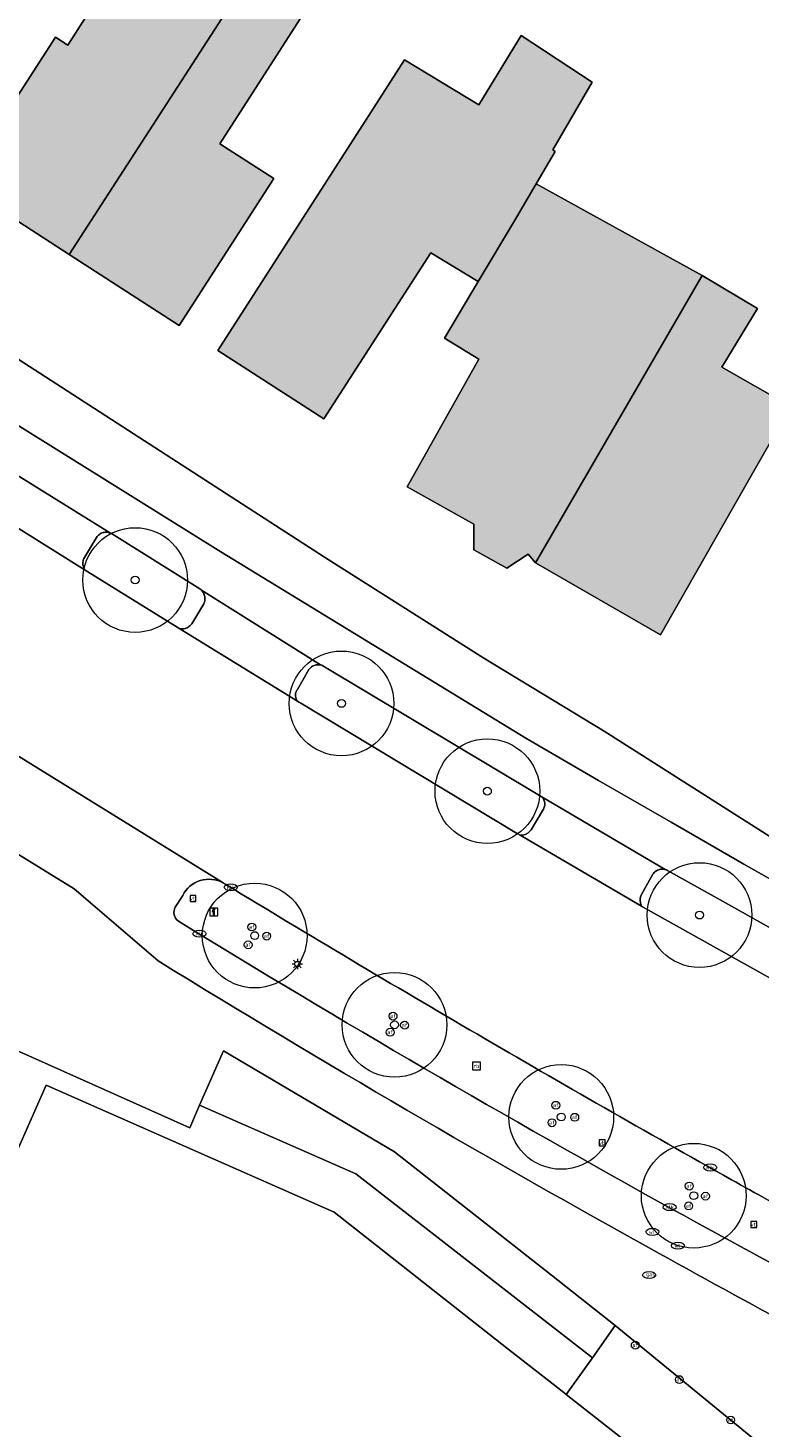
# Model space of a CAD drawing. Header units: metres. Extents: x 187482 to 189800, y 333582 to 335019.
# Tile 249 of 256: x 189107 to 189142, y 334617 to 334684. Entities that reach past the tile are written whole.
import ezdxf
from ezdxf.enums import TextEntityAlignment as Align

# ---------------------------------------------------------------- set-up
doc = ezdxf.new("R2010")
doc.units = ezdxf.units.M
doc.layers.get('0').update_dxf_attribs({"color": 252, "lineweight": 18})
for name, color, linetype, lineweight in [('B-WE-GR-BEPLANTING_CULTUUR_HEESTERS-GV', 252, 'Continuous', 18), ('B-WE-GR-BOOM-S', 252, 'Continuous', 18), ('B-WE-GR-HAAG-G', 252, 'GR-HAAG1-SO', 18), ('B-WE-IE-MEUBILAIR-S', 252, 'Continuous', 18), ('B-WE-OG-BEBOUWING-GV', 252, 'Continuous', 18), ('B-WE-OG-TERREIN_ERF-GV', 252, 'Continuous', 18), ('B-WE-VH-GESLOTENVERHARDING_ASFALT-GV', 252, 'Continuous', 18), ('B-WE-VH-OPENVERHARDING_BETONSTRAATSTEEN-GV', 252, 'Continuous', 18), ('B-WE-VH-OPENVERHARDING_STRAATBAKSTEEN-GV', 252, 'Continuous', 18), ('B-WE-VH-OPENVERHARDING_TEGEL-GV', 252, 'Continuous', 18)]:
    doc.layers.add(name, color=color, linetype=linetype, lineweight=lineweight)
doc.layers.add('B-WE-OG-BEBOUWING-V', color=7, linetype='Continuous', lineweight=18, true_color=0xf0f0f0)
doc.styles.add('NLCS-ISO', font='NLCS-ISO.ttf')
doc.linetypes.add('GR-HAAG1-SO', pattern='A,6,[176,NLCS.SHX,S=0.125,R=0,X=0,Y=0],-2', length=8)

# ---------------------------------------------------------------- blocks, each defined once
blk = doc.blocks.new('SIE-MEUBILAIR_BORD_VERKEER-SO')
blk.add_lwpolyline([(-0.5625, -0.5625), (0.5625, -0.5625), (0.5625, 0.5625), (-0.5625, 0.5625)], close=True)
at = {"style": 'NLCS-ISO'}
blk.add_text('vb', height=0.75, dxfattribs=at).set_placement((0, 0), align=Align.MIDDLE_CENTER)
blk = doc.blocks.new('SIE-MEUBILAIR_BORD_INFORMATIE-SO')
h = blk.add_hatch(color=256)
h.dxf.hatch_style = 1
h.paths.add_polyline_path([(0.13, 0.2), (-0.33, 0.2), (-0.33, 0.08), (-0.13, 0.08), (-0.13, -0.65), (0.13, -0.65)])
h = blk.add_hatch(color=256)
h.dxf.hatch_style = 1
edge = h.paths.add_edge_path()
edge.add_arc((0, 0.5), 0.149, 0, 360)
for points in [[(-0.75, -0.75), (0.75, -0.75), (0.75, 0.75), (-0.75, 0.75)], [(0.13, 0.2), (-0.33, 0.2), (-0.33, 0.08), (-0.13, 0.08), (-0.13, -0.65), (0.13, -0.65)]]:
    blk.add_lwpolyline(points, close=True)
blk.add_circle((0, 0.5), 0.149)
blk = doc.blocks.new('SIE-MEUBILAIR_BORD_RECLAME-SO')
blk.add_lwpolyline([(-0.75, -0.75), (0.75, -0.75), (0.75, 0.75), (-0.75, 0.75)], close=True)
at = {"style": 'NLCS-ISO'}
blk.add_text('rb', height=0.75, dxfattribs=at).set_placement((0, 0), align=Align.MIDDLE_CENTER)
blk = doc.blocks.new('SIE-MEUBILAIR_PAAL_LICHTMAST-SO')
for points in [[(-0.62, 0), (-1, 0)], [(-0.71, 0.71), (-0.44, 0.44)], [(0, 1), (0, 0.62)], [(0.44, 0.44), (0.71, 0.71)], [(1, 0), (0.62, 0)], [(-0.71, -0.71), (-0.44, -0.44)], [(0, -0.62), (0, -1)], [(0.44, -0.44), (0.71, -0.71)]]:
    blk.add_lwpolyline(points)
blk.add_circle((0, 0), 0.5)
blk = doc.blocks.new('SIE-MEUBILAIR_PAAL_AFSLUITPAAL-SO')
blk.add_circle((0, 0), 0.75)
at = {"style": 'NLCS-ISO'}
blk.add_text('af', height=0.75, dxfattribs=at).set_placement((0, 0.05), align=Align.MIDDLE_CENTER)
blk = doc.blocks.new('SIE-MEUBILAIR_PUT_KOLK-SO')
blk.add_ellipse((0, 0), major_axis=(1.25, 0), ratio=0.54)
at = {"style": 'NLCS-ISO'}
blk.add_text('klk', height=0.75, dxfattribs=at).set_placement((0.03, 0), align=Align.MIDDLE_CENTER)
blk = doc.blocks.new('SIE-MEUBILAIR_PUT_WATERLEIDINGPUT-SO')
blk.add_ellipse((0, 0), major_axis=(1.25, 0), ratio=0.54)
at = {"style": 'NLCS-ISO'}
blk.add_text('wl', height=0.75, dxfattribs=at).set_placement((-0.14, 0), align=Align.MIDDLE_CENTER)
blk = doc.blocks.new('SIE-MEUBILAIR_PUT_GASPUT-SO')
blk.add_ellipse((0, 0), major_axis=(1.25, 0), ratio=0.54)
at = {"style": 'NLCS-ISO'}
blk.add_text('gas ', height=0.75, dxfattribs=at).set_placement((0.53, 0.16), align=Align.MIDDLE_CENTER)
blk = doc.blocks.new('SGR-BOOM_GBKN-SO')
at = {"color": 0, "linetype": 'ByBlock', "lineweight": 18}
for radius in [2, 0.15]:
    blk.add_circle((0, 0), radius, dxfattribs=at)

msp = doc.modelspace()

# ---------------------------------------------------------------- hatches: boundary and pattern name
at = {"layer": 'B-WE-OG-BEBOUWING-V'}
h = msp.add_hatch(color=256, dxfattribs=at)
h.dxf.hatch_style = 1
h.paths.add_polyline_path([(189109.084, 334672.882), (189114.327, 334669.497), (189118.86, 334676.517), (189116.282, 334678.173), (189120.405, 334684.574), (189120.08, 334684.783), (189126.098, 334694.39), (189123.943, 334695.879), (189119.475, 334688.964), (189117.744, 334686.285)], flags=17)
h = msp.add_hatch(color=256, dxfattribs=at)
h.dxf.hatch_style = 1
h.paths.add_polyline_path([(189109.084, 334672.882), (189117.744, 334686.285), (189113.1, 334689.272), (189109.021, 334682.881), (189108.425, 334683.264), (189103.888, 334676.238)], flags=17)
h = msp.add_hatch(color=256, dxfattribs=at)
h.dxf.hatch_style = 1
h.paths.add_polyline_path([(189128.616, 334671.586), (189130.349, 334674.494), (189131.386, 334676.263), (189132.29, 334677.807), (189132.173, 334677.878), (189134.049, 334681.114), (189130.669, 334683.346), (189128.635, 334680.025), (189125.097, 334682.172), (189123.505, 334679.698), (189116.174, 334668.301), (189121.248, 334665.037), (189126.346, 334672.962)], flags=17)
h = msp.add_hatch(color=256, dxfattribs=at)
h.dxf.hatch_style = 1
h.paths.add_polyline_path([(189139.306, 334671.879), (189131.386, 334676.263), (189130.349, 334674.494), (189128.616, 334671.586), (189127.005, 334668.881), (189128.643, 334667.889), (189125.217, 334661.791), (189128.405, 334660), (189128.399, 334658.776), (189129.978, 334657.905), (189131, 334658.578), (189131.352, 334658.159), (189136.65, 334667.295)], flags=17)
h = msp.add_hatch(color=256, dxfattribs=at)
h.dxf.hatch_style = 1
h.paths.add_polyline_path([(189139.306, 334671.879), (189136.65, 334667.295), (189131.352, 334658.159), (189137.312, 334654.718), (189141.978, 334662.896), (189143.534, 334665.623), (189140.251, 334667.497), (189141.939, 334670.295)], flags=17)

# ---------------------------------------------------------------- linework, layer by layer
at = {"layer": 'B-WE-GR-BEPLANTING_CULTUUR_HEESTERS-GV', "flags": 128}
for points in [[(189110.382, 334659.374), (189109.81, 334658.416)], [(189115.328, 334656.909), (189111.103, 334659.563)], [(189109.854, 334657.801), (189109.978, 334657.723), (189114.236, 334655.089), (189114.366, 334655.009)], [(189114.944, 334655.251), (189115.506, 334656.195)], [(189131.536, 334647.053), (189121.193, 334653.248)], [(189120.525, 334653.059), (189119.979, 334652.117)], [(189119.983, 334651.552), (189120.052, 334651.51), (189120.136, 334651.458), (189130.44, 334645.253), (189130.498, 334645.219), (189130.609, 334645.154)], [(189131.133, 334645.409), (189131.693, 334646.356)], [(189136.957, 334643.286), (189136.402, 334642.327)], [(189155.118, 334633.778), (189143.757, 334640.05), (189140.705, 334641.76), (189137.651, 334643.467)], [(189116.566, 334642.796), (189116.551, 334642.807), (189116.535, 334642.818), (189116.519, 334642.828), (189116.503, 334642.838), (189116.487, 334642.848), (189116.47, 334642.858), (189116.454, 334642.867), (189116.437, 334642.876)], [(189114.504, 334642.273), (189114.148, 334641.721)], [(189101.692, 334612.988), (189103.554, 334617.216), (189101.356, 334618.173), (189105.838, 334628.35), (189107.984, 334633.224), (189121.738, 334627.151), (189129.97, 334620.682), (189132.693, 334618.542), (189132.813, 334618.448), (189134.062, 334620.204), (189122.773, 334628.984), (189115.308, 334632.26), (189114.837, 334631.183), (189103.999, 334636.024), (189104.523, 334638.295), (189098.93, 334641.783), (189067.932, 334592.24)], [(189136.414, 334641.761), (189136.463, 334641.732), (189136.595, 334641.655), (189154.033, 334631.907), (189154.172, 334631.837)]]:
    msp.add_lwpolyline(points, dxfattribs=at)
at = {"layer": 'B-WE-GR-BEPLANTING_CULTUUR_HEESTERS-GV'}
for points in [[(189110.525, 334659.517, 0.090909), (189110.382, 334659.374)], [(189110.708, 334659.601, 0.086719), (189110.525, 334659.517)], [(189110.909, 334659.617, 0.089382), (189110.708, 334659.601)], [(189111.058, 334659.582, 0.071466), (189110.909, 334659.617)], [(189111.103, 334659.563, 0.032904), (189111.058, 334659.582)], [(189109.745, 334658.231, 0.086353), (189109.748, 334658.034)], [(189109.81, 334658.416, 0.090249), (189109.745, 334658.231)], [(189109.748, 334658.034, 0.058741), (189109.787, 334657.911)], [(189109.787, 334657.911, 0.062572), (189109.854, 334657.801)], [(189115.393, 334656.855, 0.037888), (189115.328, 334656.909)], [(189115.468, 334656.767, 0.046148), (189115.393, 334656.855)], [(189115.55, 334656.585, 0.089541), (189115.468, 334656.767)], [(189115.563, 334656.386, 0.085391), (189115.55, 334656.585)], [(189115.506, 334656.195, 0.0889), (189115.563, 334656.386)], [(189114.802, 334655.113, 0.085697), (189114.944, 334655.251)], [(189114.366, 334655.009, 0.053767), (189114.496, 334655.004)], [(189114.496, 334655.004, 0.054749), (189114.623, 334655.027)], [(189114.623, 334655.027, 0.087888), (189114.802, 334655.113)], [(189120.656, 334653.192, 0.083329), (189120.525, 334653.059)], [(189120.825, 334653.273, 0.088321), (189120.656, 334653.192)], [(189121.011, 334653.292, 0.091541), (189120.825, 334653.273)], [(189121.088, 334653.282, 0.030557), (189121.011, 334653.292)], [(189121.193, 334653.248, 0.048485), (189121.088, 334653.282)], [(189119.906, 334651.965, 0.095506), (189119.89, 334651.798)], [(189119.979, 334652.117, 0.084901), (189119.906, 334651.965)], [(189119.89, 334651.798, 0.071391), (189119.919, 334651.669)], [(189119.919, 334651.669, 0.070622), (189119.983, 334651.552)], [(189131.614, 334647.004, 0.052982), (189131.536, 334647.053)], [(189131.693, 334646.925, 0.063453), (189131.614, 334647.004)], [(189131.78, 334646.742, 0.112672), (189131.693, 334646.925)], [(189131.693, 334646.356, 0.112672), (189131.78, 334646.539)], [(189131.78, 334646.539, 0.108377), (189131.78, 334646.742)], [(189130.733, 334645.159, 0.050981), (189130.853, 334645.189)], [(189130.853, 334645.189, 0.077177), (189131.01, 334645.277)], [(189131.01, 334645.277, 0.082389), (189131.133, 334645.409)], [(189130.609, 334645.154, 0.05636), (189130.733, 334645.159)], [(189137.09, 334643.431, 0.093353), (189136.957, 334643.286)], [(189137.268, 334643.516, 0.095248), (189137.09, 334643.431)], [(189137.464, 334643.528, 0.101664), (189137.268, 334643.516)], [(189137.544, 334643.512, 0.043318), (189137.464, 334643.528)], [(189137.651, 334643.467, 0.06318), (189137.544, 334643.512)], [(189116.437, 334642.876, 0.423622), (189114.504, 334642.273)], [(189122.554, 334639.194, -0.002062), (189116.566, 334642.796)], [(189136.351, 334642.142, 0.078106), (189136.354, 334641.95)], [(189136.402, 334642.327, 0.069462), (189136.351, 334642.142)], [(189136.354, 334641.95, 0.031596), (189136.377, 334641.853)], [(189136.377, 334641.853, 0.035596), (189136.414, 334641.761)], [(189114.148, 334641.721, 0.376925), (189114.296, 334641.047)], [(189114.296, 334641.047, 0.011371), (189137.959, 334627.252)], [(189128.573, 334635.645, -0.002111), (189122.554, 334639.194)], [(189134.622, 334632.148, -0.002112), (189128.573, 334635.645)], [(189140.702, 334628.704, -0.002308), (189134.622, 334632.148)], [(189144.207, 334626.764, -0.002352), (189140.702, 334628.704)], [(189137.959, 334627.252, 0.006391), (189152.537, 334619.477)]]:
    msp.add_lwpolyline(points, format="xyb", dxfattribs=at)
at = {"layer": 'B-WE-GR-BEPLANTING_CULTUUR_HEESTERS-GV', "flags": 128}
msp.add_lwpolyline([(189124.623, 334630.041), (189116.444, 334634.859), (189115.308, 334632.26), (189122.773, 334628.984), (189134.062, 334620.204), (189135.154, 334621.739), (189132.11, 334624.139)], close=True, dxfattribs=at)
at = {"layer": 'B-WE-GR-HAAG-G', "ltscale": 0.2, "flags": 128}
for points in [[(189122.773, 334628.984), (189115.308, 334632.26)], [(189134.062, 334620.204), (189122.773, 334628.984)]]:
    msp.add_lwpolyline(points, dxfattribs=at)
at = {"layer": 'B-WE-OG-BEBOUWING-GV', "flags": 128}
for points in [[(189109.084, 334672.882), (189114.327, 334669.497), (189118.86, 334676.517), (189116.282, 334678.173), (189120.405, 334684.574), (189120.08, 334684.783), (189126.098, 334694.39), (189123.943, 334695.879), (189119.475, 334688.964), (189117.744, 334686.285)], [(189109.084, 334672.882), (189117.744, 334686.285), (189113.1, 334689.272), (189109.021, 334682.881), (189108.425, 334683.264), (189103.888, 334676.238)], [(189128.616, 334671.586), (189130.349, 334674.494), (189131.386, 334676.263), (189132.29, 334677.807), (189132.173, 334677.878), (189134.049, 334681.114), (189130.669, 334683.346), (189128.635, 334680.025), (189125.097, 334682.172), (189123.505, 334679.698), (189116.174, 334668.301), (189121.248, 334665.037), (189126.346, 334672.962)], [(189139.306, 334671.879), (189131.386, 334676.263), (189130.349, 334674.494), (189128.616, 334671.586), (189127.005, 334668.881), (189128.643, 334667.889), (189125.217, 334661.791), (189128.405, 334660), (189128.399, 334658.776), (189129.978, 334657.905), (189131, 334658.578), (189131.352, 334658.159), (189136.65, 334667.295)], [(189139.306, 334671.879), (189136.65, 334667.295), (189131.352, 334658.159), (189137.312, 334654.718), (189141.978, 334662.896), (189143.534, 334665.623), (189140.251, 334667.497), (189141.939, 334670.295)], [(189132.813, 334618.448), (189132.693, 334618.542), (189129.97, 334620.682), (189121.738, 334627.151), (189107.984, 334633.224), (189105.838, 334628.35), (189101.356, 334618.173), (189103.554, 334617.216), (189101.692, 334612.988), (189108.825, 334609.847), (189115.116, 334607.076), (189114.331, 334606.075), (189118.775, 334602.593), (189120.166, 334601.503), (189120.342, 334601.365), (189120.451, 334601.28), (189120.593, 334601.168), (189122.023, 334602.988), (189124.913, 334600.722), (189125.849, 334599.988), (189125.959, 334600.131), (189131.683, 334595.657), (189143.193, 334610.291)]]:
    msp.add_lwpolyline(points, close=True, dxfattribs=at)
at = {"layer": 'B-WE-OG-TERREIN_ERF-GV', "flags": 128}
for points in [[(189123.943, 334695.879), (189126.098, 334694.39), (189120.08, 334684.783), (189120.405, 334684.574), (189116.282, 334678.173), (189118.86, 334676.517), (189114.327, 334669.497), (189109.084, 334672.882), (189103.888, 334676.238), (189108.425, 334683.264), (189109.021, 334682.881), (189113.1, 334689.272), (189117.744, 334686.285), (189119.475, 334688.964)], [(189143.534, 334665.623), (189141.978, 334662.896), (189137.312, 334654.718), (189131.352, 334658.159), (189131, 334658.578), (189129.978, 334657.905), (189128.399, 334658.776), (189128.405, 334660), (189125.217, 334661.791), (189128.643, 334667.889), (189127.005, 334668.881), (189128.616, 334671.586), (189126.346, 334672.962), (189121.248, 334665.037), (189116.174, 334668.301), (189123.505, 334679.698), (189125.097, 334682.172), (189128.635, 334680.025), (189130.669, 334683.346), (189134.049, 334681.114), (189132.173, 334677.878), (189132.29, 334677.807), (189131.386, 334676.263), (189139.306, 334671.879), (189141.939, 334670.295), (189140.251, 334667.497)]]:
    msp.add_lwpolyline(points, close=True, dxfattribs=at)
msp.add_lwpolyline([(189083.848, 334683.848), (189100.11, 334672.109), (189121.28, 334658.426), (189128.878, 334653.605), (189134.632, 334650.115), (189142.881, 334644.872)], dxfattribs=at)
at = {"layer": 'B-WE-VH-GESLOTENVERHARDING_ASFALT-GV', "flags": 128}
for points in [[(189003.454, 334712.899), (189018.063, 334703.767), (189018.139, 334703.719), (189020.634, 334702.156), (189024.317, 334699.852), (189024.42, 334699.788), (189041.979, 334688.887), (189042.208, 334688.745), (189057.252, 334679.428), (189065.645, 334674.259), (189074.586, 334668.753), (189081.124, 334664.711), (189083.691, 334663.123), (189100.938, 334652.454), (189116.437, 334642.876), (189116.454, 334642.867), (189116.47, 334642.858), (189116.487, 334642.848), (189116.503, 334642.838), (189116.519, 334642.828), (189116.535, 334642.818), (189116.551, 334642.807), (189116.566, 334642.796)], [(189154.033, 334631.907), (189136.595, 334641.655), (189136.463, 334641.732), (189136.414, 334641.761), (189130.609, 334645.154), (189130.498, 334645.219), (189130.44, 334645.253), (189120.136, 334651.458), (189120.052, 334651.51), (189119.983, 334651.552), (189114.366, 334655.009), (189114.236, 334655.089), (189109.978, 334657.723), (189109.854, 334657.801), (189105.1, 334660.766)]]:
    msp.add_lwpolyline(points, dxfattribs=at)
at = {"layer": 'B-WE-VH-GESLOTENVERHARDING_ASFALT-GV'}
for points in [[(189116.566, 334642.796, 0.002062), (189122.554, 334639.194)], [(189122.554, 334639.194, 0.002111), (189128.573, 334635.645)], [(189128.573, 334635.645, 0.002112), (189134.622, 334632.148)], [(189134.622, 334632.148, 0.002308), (189140.702, 334628.704)], [(189140.702, 334628.704, 0.002352), (189144.207, 334626.764)]]:
    msp.add_lwpolyline(points, format="xyb", dxfattribs=at)
at = {"layer": 'B-WE-VH-OPENVERHARDING_BETONSTRAATSTEEN-GV', "flags": 128}
for points in [[(189160.534, 334633.078), (189144.776, 334641.791), (189141.295, 334643.775), (189137.819, 334645.768), (189134.348, 334647.77), (189130.882, 334649.78), (189116.331, 334658.679), (189100.202, 334668.723), (189094.317, 334672.466)], [(189106.133, 334662.634), (189111.058, 334659.582)], [(189111.103, 334659.563), (189115.328, 334656.909)], [(189115.393, 334656.855), (189121.088, 334653.282)], [(189121.193, 334653.248), (189131.536, 334647.053)], [(189131.614, 334647.004), (189137.544, 334643.512)], [(189137.651, 334643.467), (189140.705, 334641.76), (189143.757, 334640.05), (189155.118, 334633.778)]]:
    msp.add_lwpolyline(points, dxfattribs=at)
at = {"layer": 'B-WE-VH-OPENVERHARDING_BETONSTRAATSTEEN-GV'}
for points in [[(189111.058, 334659.582, -0.032904), (189111.103, 334659.563)], [(189115.328, 334656.909, -0.037888), (189115.393, 334656.855)], [(189121.088, 334653.282, -0.048485), (189121.193, 334653.248)], [(189131.536, 334647.053, -0.052982), (189131.614, 334647.004)], [(189137.544, 334643.512, -0.06318), (189137.651, 334643.467)]]:
    msp.add_lwpolyline(points, format="xyb", dxfattribs=at)
at = {"layer": 'B-WE-VH-OPENVERHARDING_STRAATBAKSTEEN-GV', "flags": 128}
for points in [[(189073.419, 334667.001), (189057.393, 334676.874), (189040.831, 334687.135), (189023.361, 334698.087), (189019.577, 334700.497), (189017.065, 334698.92), (189039.475, 334684.736), (189055.961, 334674.54), (189097.592, 334648.834), (189098.164, 334648.456), (189099.424, 334648.688), (189109.32, 334642.593), (189113.332, 334639.148)], [(189111.058, 334659.582), (189106.133, 334662.634)], [(189105.1, 334660.766), (189109.854, 334657.801)], [(189109.81, 334658.416), (189110.382, 334659.374)], [(189121.088, 334653.282), (189115.393, 334656.855)], [(189115.506, 334656.195), (189114.944, 334655.251)], [(189114.366, 334655.009), (189119.983, 334651.552)], [(189119.979, 334652.117), (189120.525, 334653.059)], [(189116.437, 334642.876), (189100.938, 334652.454)], [(189137.544, 334643.512), (189131.614, 334647.004)], [(189131.693, 334646.356), (189131.133, 334645.409)], [(189130.609, 334645.154), (189136.414, 334641.761)], [(189136.402, 334642.327), (189136.957, 334643.286)], [(189114.148, 334641.721), (189114.504, 334642.273)]]:
    msp.add_lwpolyline(points, dxfattribs=at)
at = {"layer": 'B-WE-VH-OPENVERHARDING_STRAATBAKSTEEN-GV'}
for points in [[(189110.382, 334659.374, -0.090909), (189110.525, 334659.517)], [(189110.525, 334659.517, -0.086719), (189110.708, 334659.601)], [(189110.708, 334659.601, -0.089382), (189110.909, 334659.617)], [(189110.909, 334659.617, -0.071466), (189111.058, 334659.582)], [(189109.748, 334658.034, -0.086353), (189109.745, 334658.231)], [(189109.745, 334658.231, -0.090249), (189109.81, 334658.416)], [(189109.787, 334657.911, -0.058741), (189109.748, 334658.034)], [(189109.854, 334657.801, -0.062572), (189109.787, 334657.911)], [(189115.393, 334656.855, -0.046148), (189115.468, 334656.767)], [(189115.468, 334656.767, -0.089541), (189115.55, 334656.585)], [(189115.55, 334656.585, -0.085391), (189115.563, 334656.386)], [(189115.563, 334656.386, -0.0889), (189115.506, 334656.195)], [(189114.944, 334655.251, -0.085697), (189114.802, 334655.113)], [(189114.496, 334655.004, -0.053767), (189114.366, 334655.009)], [(189114.623, 334655.027, -0.054749), (189114.496, 334655.004)], [(189114.802, 334655.113, -0.087888), (189114.623, 334655.027)], [(189120.525, 334653.059, -0.083329), (189120.656, 334653.192)], [(189120.656, 334653.192, -0.088321), (189120.825, 334653.273)], [(189120.825, 334653.273, -0.091541), (189121.011, 334653.292)], [(189121.011, 334653.292, -0.030557), (189121.088, 334653.282)], [(189119.89, 334651.798, -0.095506), (189119.906, 334651.965)], [(189119.906, 334651.965, -0.084901), (189119.979, 334652.117)], [(189119.919, 334651.669, -0.071391), (189119.89, 334651.798)], [(189119.983, 334651.552, -0.070622), (189119.919, 334651.669)], [(189131.614, 334647.004, -0.063453), (189131.693, 334646.925)], [(189131.693, 334646.925, -0.112672), (189131.78, 334646.742)], [(189131.78, 334646.539, -0.112672), (189131.693, 334646.356)], [(189131.78, 334646.742, -0.108377), (189131.78, 334646.539)], [(189130.853, 334645.189, -0.050981), (189130.733, 334645.159)], [(189131.01, 334645.277, -0.077177), (189130.853, 334645.189)], [(189131.133, 334645.409, -0.082389), (189131.01, 334645.277)], [(189130.733, 334645.159, -0.05636), (189130.609, 334645.154)], [(189136.957, 334643.286, -0.093353), (189137.09, 334643.431)], [(189137.09, 334643.431, -0.095248), (189137.268, 334643.516)], [(189137.268, 334643.516, -0.101664), (189137.464, 334643.528)], [(189137.464, 334643.528, -0.043318), (189137.544, 334643.512)], [(189114.504, 334642.273, -0.423622), (189116.437, 334642.876)], [(189136.354, 334641.95, -0.078106), (189136.351, 334642.142)], [(189136.351, 334642.142, -0.069462), (189136.402, 334642.327)], [(189136.377, 334641.853, -0.031596), (189136.354, 334641.95)], [(189136.414, 334641.761, -0.035596), (189136.377, 334641.853)], [(189114.296, 334641.047, -0.376925), (189114.148, 334641.721)], [(189137.959, 334627.252, -0.011371), (189114.296, 334641.047)], [(189113.332, 334639.148, 0.01165), (189137.246, 334625.185)], [(189152.537, 334619.477, -0.006391), (189137.959, 334627.252)], [(189137.246, 334625.185, 0.009406), (189151.682, 334617.489)]]:
    msp.add_lwpolyline(points, format="xyb", dxfattribs=at)
at = {"layer": 'B-WE-VH-OPENVERHARDING_TEGEL-GV', "flags": 128}
for points in [[(189113.332, 334639.148), (189109.32, 334642.593), (189099.424, 334648.688), (189098.164, 334648.456), (189097.592, 334648.834), (189055.961, 334674.54), (189039.475, 334684.736), (189017.065, 334698.92), (189014.451, 334697.278), (189094.602, 334647.17), (189096.024, 334646.281), (189097.596, 334645.313)], [(189186.14, 334623.245), (189184.126, 334622.32), (189173.634, 334627.826), (189173.528, 334627.172), (189171.68, 334628.256), (189160.813, 334634.628), (189147.508, 334642.367), (189147.295, 334641.961), (189144.404, 334643.818), (189144.402, 334644.191), (189143.296, 334644.92), (189142.881, 334644.872), (189134.632, 334650.115), (189128.878, 334653.605), (189121.28, 334658.426), (189100.11, 334672.109), (189083.848, 334683.848)], [(189094.317, 334672.466), (189100.202, 334668.723), (189116.331, 334658.679), (189130.882, 334649.78), (189134.348, 334647.77), (189137.819, 334645.768), (189141.295, 334643.775), (189144.776, 334641.791), (189160.534, 334633.078)], [(189097.596, 334645.313), (189100.232, 334643.829), (189098.93, 334641.783), (189104.523, 334638.295), (189103.999, 334636.024), (189114.837, 334631.183), (189115.308, 334632.26), (189116.444, 334634.859), (189124.623, 334630.041), (189132.11, 334624.139), (189135.154, 334621.739), (189143.653, 334614.78), (189147.677, 334611.939), (189150.657, 334615.754), (189154.091, 334614.037), (189150.805, 334616.073), (189151.682, 334617.489)]]:
    msp.add_lwpolyline(points, dxfattribs=at)
at = {"layer": 'B-WE-VH-OPENVERHARDING_TEGEL-GV'}
for points in [[(189137.246, 334625.185, -0.01165), (189113.332, 334639.148)], [(189151.682, 334617.489, -0.009406), (189137.246, 334625.185)]]:
    msp.add_lwpolyline(points, format="xyb", dxfattribs=at)
at = {"layer": 'B-WE-VH-OPENVERHARDING_TEGEL-GV', "flags": 128}
msp.add_lwpolyline([(189119.247, 334599.728), (189121.051, 334598.352), (189130.929, 334590.602), (189146.634, 334610.622), (189142.805, 334613.64), (189143.653, 334614.78), (189135.154, 334621.739), (189134.062, 334620.204), (189132.813, 334618.448), (189143.193, 334610.291), (189131.683, 334595.657), (189125.959, 334600.131), (189125.849, 334599.988), (189124.913, 334600.722), (189122.023, 334602.988), (189120.593, 334601.168), (189120.451, 334601.28)], close=True, dxfattribs=at)

# ---------------------------------------------------------------- block references
at = {"layer": 'B-WE-GR-BOOM-S', "xscale": 1.25, "yscale": 1.25, "zscale": 1.25}
for p in [(189112.233, 334657.337), (189122.085, 334651.446), (189129.05, 334647.255), (189139.179, 334641.34), (189117.94, 334640.358), (189124.617, 334636.098), (189132.577, 334631.699), (189138.903, 334627.939)]:
    msp.add_blockref('SGR-BOOM_GBKN-SO', p, dxfattribs=at)
at = {"layer": 'B-WE-IE-MEUBILAIR-S', "xscale": 0.25, "yscale": 0.25, "zscale": 0.25}
for name, p in [('SIE-MEUBILAIR_PUT_KOLK-SO', (189116.798, 334642.666)), ('SIE-MEUBILAIR_BORD_VERKEER-SO', (189114.995, 334642.133)), ('SIE-MEUBILAIR_BORD_INFORMATIE-SO', (189115.99, 334641.487)), ('SIE-MEUBILAIR_PUT_KOLK-SO', (189115.307, 334640.449)), ('SIE-MEUBILAIR_PAAL_AFSLUITPAAL-SO', (189117.801, 334640.768)), ('SIE-MEUBILAIR_PAAL_AFSLUITPAAL-SO', (189118.513, 334640.334)), ('SIE-MEUBILAIR_PAAL_AFSLUITPAAL-SO', (189117.628, 334639.917)), ('SIE-MEUBILAIR_PAAL_LICHTMAST-SO', (189119.977, 334639.002)), ('SIE-MEUBILAIR_PAAL_AFSLUITPAAL-SO', (189124.546, 334636.512)), ('SIE-MEUBILAIR_PAAL_AFSLUITPAAL-SO', (189124.408, 334635.744)), ('SIE-MEUBILAIR_PAAL_AFSLUITPAAL-SO', (189125.097, 334636.08)), ('SIE-MEUBILAIR_BORD_RECLAME-SO', (189128.527, 334634.134)), ('SIE-MEUBILAIR_PAAL_AFSLUITPAAL-SO', (189132.317, 334632.257)), ('SIE-MEUBILAIR_PAAL_AFSLUITPAAL-SO', (189133.22, 334631.684)), ('SIE-MEUBILAIR_PAAL_AFSLUITPAAL-SO', (189132.135, 334631.422)), ('SIE-MEUBILAIR_BORD_VERKEER-SO', (189134.526, 334630.46)), ('SIE-MEUBILAIR_PUT_KOLK-SO', (189139.687, 334629.287)), ('SIE-MEUBILAIR_PAAL_AFSLUITPAAL-SO', (189138.688, 334628.397)), ('SIE-MEUBILAIR_PAAL_AFSLUITPAAL-SO', (189139.465, 334627.917)), ('SIE-MEUBILAIR_PUT_KOLK-SO', (189137.753, 334627.394)), ('SIE-MEUBILAIR_PAAL_AFSLUITPAAL-SO', (189138.661, 334627.451)), ('SIE-MEUBILAIR_BORD_VERKEER-SO', (189141.77, 334626.566)), ('SIE-MEUBILAIR_PUT_WATERLEIDINGPUT-SO', (189136.93, 334626.212)), ('SIE-MEUBILAIR_PUT_WATERLEIDINGPUT-SO', (189138.147, 334625.554)), ('SIE-MEUBILAIR_PUT_GASPUT-SO', (189136.774, 334624.149)), ('SIE-MEUBILAIR_PAAL_AFSLUITPAAL-SO', (189136.111, 334620.801)), ('SIE-MEUBILAIR_PAAL_AFSLUITPAAL-SO', (189138.216, 334619.158)), ('SIE-MEUBILAIR_PAAL_AFSLUITPAAL-SO', (189140.666, 334617.231))]:
    msp.add_blockref(name, p, dxfattribs=at)

doc.saveas('drawing.dxf')
